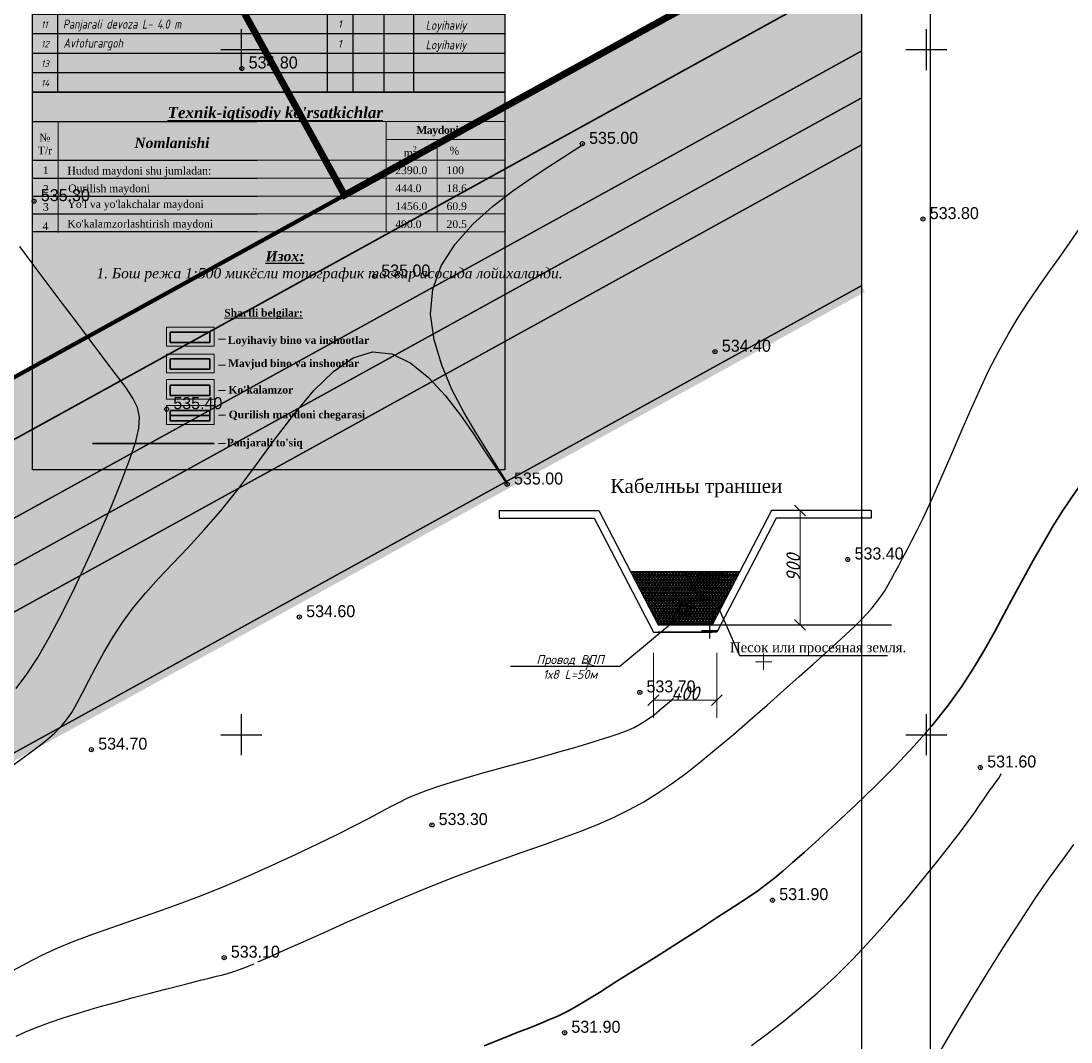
# Model space of a CAD drawing. Extents: x 10527 to 38813, y 13847 to 37526.
# Tile 91 of 256: x 35822 to 35899, y 35964 to 36039. Entities that reach past the tile are written whole.
import ezdxf

# ---------------------------------------------------------------- set-up
doc = ezdxf.new("R2010")
doc.units = 0
doc.header["$LTSCALE"] = 0.5
doc.header["$MEASUREMENT"] = 0
doc.header["$PDMODE"] = 32
doc.header["$PDSIZE"] = 0.3
for name, pattern in [('CONTI', [0]), ('G_BUILDING_LINE', [3, 2, -1]), ('GOST2.303 6', [12, 8, -1.5, 1, -1.5]), ('STRIH_1', [3, 2, -1])]:
    doc.linetypes.add(name, pattern=pattern)
for name, color, linetype in [('(001) Сетка', 92, 'Continuous'), ('(004) Точки рельефа', 7, 'Continuous'), ('(007) Здания', 7, 'Continuous'), ('0-SECTION LINE', 1, 'Continuous'), ('GORIZDEFAULT', 32, 'CONTI'), ('PI_TTDEFAULT', 5, 'CONTI'), ('SETKR', 2, 'CONTI'), ('стен', 7, 'Continuous'), ('Штрих Стекло', 7, 'Continuous')]:
    doc.layers.add(name, color=color, linetype=linetype)
for name, color, linetype, lineweight in [('(032) Горизонтали утолщенные', 32, 'Continuous', 30), ('.', 7, 'Continuous', 15), ('П Л А Н', 7, 'Continuous', 30)]:
    doc.layers.add(name, color=color, linetype=linetype, lineweight=lineweight)
doc.layers.add('GEODS_POINT_GRID#_B', color=7, linetype='Continuous', true_color=0x000000)
doc.styles.add('D-431', font='txt')
doc.styles.add('ESKD1', font='ESKD1.shx', dxfattribs={"width": 1.2, "oblique": 15})
doc.styles.add('GOST', font='isocpeui.ttf', dxfattribs={"height": 250})
doc.styles.add('IsoK', font='isocpeui.ttf')
doc.styles.add('MtXpl_Times_New_Roma', font='timesbd.ttf')
doc.styles.get("Standard").update_dxf_attribs({"font": 'times.ttf'})
doc.linetypes.add('ограждение2', pattern='A,0.25,-0.1,[132,ltypeshp.shx,S=0.1,R=0,X=-0.1,Y=0],-0.1,1', length=1.45)
doc.dimstyles.new('GENPLAN', dxfattribs={"dimtxt": 1, "dimasz": 0.8, "dimexe": 1.3, "dimexo": 1.5, "dimgap": 0.001, "dimtad": 1, "dimdec": 1, "dimzin": 0, "dimdsep": 46, "dimtxsty": 'ESKD1', "dimblk1": 'OBLIQUE', "dimblk2": 'OBLIQUE', "dimsah": 1, "dimcen": -0.8, "dimadec": 0, "dimazin": 0, "dimtfac": 0.75, "dimtdec": 1, "dimtix": 1, "dimtmove": 0, "dimatfit": 3, "dimldrblk": 'OBLIQUE', "dimfxl": 1, "dimtvp": 1.2, "dimlwd": 9, "dimlwe": 9, "dimarcsym": 0})

# ---------------------------------------------------------------- blocks, each defined once
blk = doc.blocks.new('BL_333')
at = {"color": 0}
for p, q in [((0, -1.5), (0, 1.5)), ((-1.5, 0), (1.5, 0))]:
    blk.add_line(p, q, dxfattribs=at)
blk = doc.blocks.new('jdyjytj')
at = {"layer": '.', "true_color": 0x991b1e}
h = blk.add_hatch(color=244, dxfattribs=at)
h.dxf.hatch_style = 1
h.paths.add_polyline_path([(360495.7, 4200051.79), (360503.51, 4200051.79), (360503.51, 4200049.74), (360495.7, 4200049.74)])
at = {"layer": '.', "true_color": 0xfeeab9}
h = blk.add_hatch(color=254, dxfattribs=at)
h.dxf.hatch_style = 1
h.paths.add_polyline_path([(360495.7, 4200046.53), (360503.51, 4200046.53), (360503.51, 4200044.48), (360495.7, 4200044.48)])
at = {"layer": '.', "true_color": 0x58ba48}
h = blk.add_hatch(color=85, dxfattribs=at)
h.dxf.hatch_style = 1
h.paths.add_polyline_path([(360495.7, 4200041.38), (360503.51, 4200041.38), (360503.51, 4200039.32), (360495.7, 4200039.32)])
at = {"layer": 'стен', "linetype": 'Continuous', "true_color": 0xffffff}
h = blk.add_hatch(color=7, dxfattribs=at)
h.dxf.hatch_style = 1
h.paths.add_polyline_path([(360468.6, 4200164.63), (360561.54, 4200164.63), (360561.54, 4200024.67), (360468.6, 4200024.67)])
at = {"layer": '.', "color": 7}
for p, q in [((360473.65, 4200071.41), (360473.65, 4200093.22)), ((360512.83, 4200093.22), (360561.52, 4200093.22)), ((360538.13, 4200089.68), (360561.52, 4200089.68)), ((360548.23, 4200089.68), (360548.23, 4200071.5)), ((360512.83, 4200085.64), (360561.52, 4200085.64)), ((360512.24, 4200082.11), (360561.52, 4200082.11)), ((360512.83, 4200078.57), (360561.52, 4200078.57)), ((360512.83, 4200075.04), (360561.52, 4200075.04)), ((360561.52, 4200071.5), (360512.83, 4200071.5)), ((360494.99, 4200052.74), (360504.33, 4200052.74)), ((360494.99, 4200049.02), (360494.99, 4200052.74)), ((360504.33, 4200052.74), (360504.33, 4200049.02)), ((360504.33, 4200049.02), (360494.99, 4200049.02)), ((360494.99, 4200047.48), (360504.33, 4200047.48)), ((360494.99, 4200043.76), (360494.99, 4200047.48)), ((360504.33, 4200047.48), (360504.33, 4200043.76)), ((360504.33, 4200043.76), (360494.99, 4200043.76)), ((360494.99, 4200042.48), (360504.33, 4200042.48)), ((360494.99, 4200038.76), (360494.99, 4200042.48)), ((360494.99, 4200038.61), (360494.99, 4200042.33)), ((360504.33, 4200042.48), (360504.33, 4200038.76)), ((360504.33, 4200042.33), (360504.33, 4200038.61)), ((360504.33, 4200038.61), (360494.99, 4200038.61)), ((360494.99, 4200037.33), (360504.33, 4200037.33)), ((360494.99, 4200033.61), (360494.99, 4200037.33)), ((360504.33, 4200037.33), (360504.33, 4200033.61)), ((360504.33, 4200033.61), (360494.99, 4200033.61))]:
    blk.add_line(p, q, dxfattribs=at)
at = {"layer": '.', "color": 7, "lineweight": 30}
for p, q in [((360495.7, 4200051.79), (360503.51, 4200051.79)), ((360495.7, 4200049.74), (360495.7, 4200051.79)), ((360503.51, 4200051.79), (360503.51, 4200049.74)), ((360503.51, 4200049.74), (360495.7, 4200049.74)), ((360495.7, 4200046.53), (360503.51, 4200046.53)), ((360495.7, 4200044.48), (360495.7, 4200046.53)), ((360503.51, 4200046.53), (360503.51, 4200044.48)), ((360503.51, 4200044.48), (360495.7, 4200044.48)), ((360495.7, 4200041.38), (360503.51, 4200041.38)), ((360495.7, 4200039.32), (360495.7, 4200041.38)), ((360503.51, 4200041.38), (360503.51, 4200039.32)), ((360503.51, 4200039.32), (360495.7, 4200039.32)), ((360495.7, 4200036.38), (360503.51, 4200036.38)), ((360495.7, 4200034.33), (360495.7, 4200036.38)), ((360503.51, 4200036.38), (360503.51, 4200034.33)), ((360503.51, 4200034.33), (360495.7, 4200034.33))]:
    blk.add_line(p, q, dxfattribs=at)
at = {"layer": '.', "color": 7}
blk.add_lwpolyline([(360538.18, 4200093.22), (360538.18, 4200071.5)], dxfattribs=at)
at = {"layer": '.'}
for points in [[(360495.7, 4200051.79), (360503.51, 4200051.79), (360503.51, 4200049.74), (360495.7, 4200049.74)], [(360495.7, 4200046.53), (360503.51, 4200046.53), (360503.51, 4200044.48), (360495.7, 4200044.48)], [(360495.7, 4200041.38), (360503.51, 4200041.38), (360503.51, 4200039.32), (360495.7, 4200039.32)], [(360495.7, 4200036.38), (360503.51, 4200036.38), (360503.51, 4200034.33), (360495.7, 4200034.33)]]:
    blk.add_lwpolyline(points, close=True, dxfattribs=at)
for points in [[(360505.2, 4200050.39), (360506.56, 4200050.39)], [(360505.2, 4200045.31), (360506.56, 4200045.31)], [(360505.2, 4200040.3), (360506.56, 4200040.3)], [(360505.2, 4200035.47), (360506.56, 4200035.47)], [(360505.2, 4200029.88), (360506.56, 4200029.88)]]:
    blk.add_lwpolyline(points, dxfattribs=at)
for p, q in [((360468.6, 4200118.22), (360468.6, 4200159.57)), ((360473.6, 4200152.07), (360473.6, 4200159.57)), ((360526.67, 4200152.07), (360526.67, 4200159.57)), ((360531.67, 4200099.04), (360531.67, 4200159.57)), ((360537.83, 4200099.04), (360537.83, 4200159.57)), ((360543.65, 4200099.04), (360543.65, 4200159.57)), ((360473.6, 4200155.57), (360473.6, 4200159.19)), ((360468.6, 4200152.07), (360561.53, 4200152.07)), ((360473.6, 4200099.04), (360473.6, 4200152.07)), ((360526.67, 4200099.04), (360526.67, 4200152.07)), ((360468.6, 4200148.57), (360561.53, 4200148.57)), ((360468.6, 4200145.07), (360561.53, 4200145.07)), ((360468.6, 4200141.23), (360561.54, 4200141.23)), ((360468.6, 4200137.4), (360561.68, 4200137.4)), ((360468.6, 4200133.56), (360561.54, 4200133.56)), ((360468.6, 4200129.73), (360561.54, 4200129.73)), ((360468.6, 4200125.89), (360561.54, 4200125.89)), ((360468.6, 4200122.06), (360561.54, 4200122.06)), ((360468.6, 4200118.22), (360561.54, 4200118.22)), ((360468.6, 4200114.38), (360561.54, 4200114.38)), ((360468.6, 4200110.55), (360561.54, 4200110.55)), ((360468.6, 4200106.71), (360561.54, 4200106.71)), ((360468.6, 4200102.88), (360561.54, 4200102.88)), ((360468.6, 4200099.04), (360561.54, 4200099.04))]:
    blk.add_line(p, q)
at = {"color": 7}
for p, q in [((360468.6, 4200071.5), (360468.6, 4200093.22)), ((360468.6, 4200093.22), (360512.83, 4200093.22)), ((360468.6, 4200085.64), (360512.83, 4200085.64)), ((360468.6, 4200082.11), (360512.83, 4200082.11)), ((360468.6, 4200078.57), (360512.83, 4200078.57)), ((360468.6, 4200075.04), (360512.83, 4200075.04)), ((360512.83, 4200071.5), (360468.6, 4200071.5))]:
    blk.add_line(p, q, dxfattribs=at)
at = {"color": 18, "linetype": 'Continuous', "true_color": 0x000000}
blk.add_lwpolyline([(360468.6, 4200164.63), (360561.54, 4200164.63), (360561.54, 4200024.67), (360468.6, 4200024.67)], close=True, dxfattribs=at)
blk.add_lwpolyline([(360468.6, 4200164.63), (360561.52, 4200164.63), (360561.52, 4200099.04), (360468.6, 4200099.04)], close=True)
at = {"lineweight": 40}
blk.add_lwpolyline([(360468.6, 4200159.57), (360561.53, 4200159.57)], dxfattribs=at)
blk.add_lwpolyline([(360561.53, 4200159.57), (360561.53, 4200118.22)])
at = {"color": 1, "linetype": 'G_BUILDING_LINE', "lineweight": 30, "const_width": 0.327}
blk.add_lwpolyline([(360495.7, 4200035.36), (360503.51, 4200035.36)], dxfattribs=at)
at = {"linetype": 'ограждение2', "lineweight": 30, "ltscale": 7}
blk.add_lwpolyline([(360480.4, 4200029.89), (360504.33, 4200029.89)], dxfattribs=at)
at = {"layer": '.', "color": 0, "style": 'MtXpl_Times_New_Roma'}
for s, p in [('%%UShartli belgilar:', (360506.33, 4200054.85, -528.71)), ('Loyihaviy bino va inshootlar', (360507.03, 4200049.47)), ('Mavjud bino va inshootlar ', (360507.09, 4200044.91)), ("Ko'kalamzor", (360507.15, 4200039.7)), ('Qurilish maydoni chegarasi', (360507.2, 4200034.84)), ("Panjarali to'siq", (360506.83, 4200029.31))]:
    blk.add_text(s, height=1.5032, dxfattribs=at).set_placement(p)
at = {"layer": '.', "color": 0, "insert": (360516.37, 4200094.65), "char_height": 2.2113, "width": 92.6738, "attachment_point": 5, "style": 'MtXpl_Times_New_Roma'}
blk.add_mtext("{\\fTimes New Roman|b1|i1|c204|p18;\\LTexnik-iqtisodiy ko'rsatkichlar}", dxfattribs=at)
at = {"layer": '.', "color": 0}
for s, insert, char_height, width, attachment_point in [('{\\fTimes New Roman|b1|i0|c0|p18;\\T0.95;Maydoni}', (360548.3, 4200092.32), 1.515, 12.5373, 2), ('{\\fTimes New Roman|b0|i0|c204|p18;№\\PТ/\\fTimes New Roman|b0|i0|c0|p18;r}', (360471.02, 4200090.83), 1.515, 4.7497, 2), ('{\\fTimes New Roman|b1|i1|c0|p18;Nomlanishi}', (360496.03, 4200090.04), 2.02, 50.8594, 2), ('\\A1;{\\fTimes New Roman|b0|i0|c0|p18;m\\fTimes New Roman|b0|i0|c204|p18;\\H0.7x;\\S2^ ;}', (360541.64, 4200088.39), 1.515, 7.7591, 1), ('{\\fTimes New Roman|b0|i0|c204|p18;%}', (360550.66, 4200088.27), 1.515, 7.7591, 1), ('{\\fTimes New Roman|b0|i0|c204|p18;1}', (360470.63, 4200084.4), 1.515, 0.5088, 1), ('{\\fTimes New Roman|b0|i0|c0|p18;Hudud maydoni shu jumladan\\fTimes New Roman|b0|i0|c204|p18;:}', (360475.47, 4200084.32), 1.515, 62.454, 1), ('2390.0', (360539.99, 4200084.4), 1.515, 0.5088, 1), ('{\\fTimes New Roman|b0|i0|c0|p18;100}', (360550.08, 4200084.4), 1.515, 0.5088, 1), ('{\\fTimes New Roman|b0|i0|c0|p18;Qurilish maydoni}', (360475.62, 4200080.84), 1.515, 66.2699, 1), ('444.0', (360539.99, 4200080.87), 1.515, 0.5088, 1), ('18.6', (360550.08, 4200080.87), 1.515, 0.5088, 1), ('{\\fTimes New Roman|b0|i0|c204|p18;2}', (360470.63, 4200080.72), 1.515, 0.5088, 1), ('{\\fTimes New Roman|b0|i0|c0|p18;3}', (360470.63, 4200077.18), 1.515, 0.5088, 1), ("{\\fTimes New Roman|b0|i0|c0|p18;Yo'l va yo'lakchalar maydoni }", (360475.47, 4200077.75), 1.515, 57.0471, 1), ('1456.0', (360539.99, 4200077.33), 1.515, 0.5088, 1), ('60.9', (360550.08, 4200077.33), 1.515, 0.5088, 1), ('{\\fTimes New Roman|b0|i0|c0|p18;4}', (360470.56, 4200073.43), 1.515, 5.1408, 1), ("{\\fTimes New Roman|b0|i0|c0|p18;Ko'kalamzorlashtirish maydoni }", (360475.43, 4200073.88), 1.515, 66.5961, 1), ('490.0', (360539.99, 4200073.8), 1.515, 0.5088, 1), ('20.5', (360550.08, 4200073.8), 1.515, 0.5088, 1)]:
    blk.add_mtext(s, dxfattribs=dict(at, insert=insert, char_height=char_height, width=width, attachment_point=attachment_point))
at = {"color": 0, "insert": (360518.02, 4200161.49), "char_height": 3, "width": 92.0561, "attachment_point": 5}
blk.add_mtext('{\\fTimes New Roman|b1|i1|c204|p18;\\LQaydnoma}', dxfattribs=at)
at = {"color": 0}
for s, insert, char_height, width, attachment_point, style in [('Nomlanishi', (360497.43, 4200156.23, -317.35), 3, 92.0561, 5, 'GOST'), ('Ст.\\Pогн.', (360523.66, 4200157.59), 1.5, 4.9239, 2, 'GOST'), ('\\A1;Площ.\\Pзастр.\\Pм{\\H0.7x;\\S2^ ;}', (360534.79, 4200158.28), 1.3, 7.2342, 2, 'GOST'), ('\\A1;Стр.\\Pобъём\\Pм{\\H0.7x;\\S3^ ;}', (360541.06, 4200157.93), 1.2, 4.1112, 2, 'GOST'), ('\\pi0.15156;{\\H1.2x;Loyiha yoki bino inshoot holati}', (360544.63, 4200157.61), 1.25, 16.2343, 1, 'GOST'), ('T/r', (360471.34, 4200155.62, -317.35), 2, 92.0561, 5, 'GOST'), ('{\\H1.2x;\\T0.9;Soni}', (360526.89, 4200156.71), 1.25, 4.7558, 1, 'GOST'), ('1', (360470.61, 4200151.1), 1.3, 2.5046, 1, 'GOST'), ('\\A1;{\\W0.8;500 m\\H0.7x;\\S3^ ;\\H1.42857x; chiqindi suv hovuzi }', (360474.41, 4200151.16), 1.8, 53.8902, 1, 'GOST'), ('{\\H1.2x;1}', (360528.63, 4200151.17), 1.25, 4.1201, 1, 'GOST'), ('{\\W0.8;Loyihaviy}', (360546.01, 4200151.16), 1.638, 53.8902, 1, 'GOST'), ('2 ', (360470.41, 4200147.25), 1.3, 2.5046, 1, 'GOST'), ('{\\W0.8;Transformator }', (360474.34, 4200147.58), 1.8, 53.8902, 1, 'GOST'), ('{\\H1.2x;1}', (360528.63, 4200147.39), 1.25, 4.1201, 1, 'GOST'), ('{\\W0.8;Loyihaviy}', (360545.98, 4200147.61), 1.8, 53.8902, 1, 'GOST'), ('3 ', (360470.41, 4200143.75), 1.3, 2.5046, 1, 'GOST'), ('{\\W0.8;Kamera }', (360474.62, 4200144.02), 1.8, 53.8902, 1, 'GOST'), ('{\\H1.2x;1}', (360528.67, 4200143.55), 1.25, 4.1201, 1, 'GOST'), ('{\\W0.8;Loyihaviy}', (360545.98, 4200143.77), 1.8, 53.8902, 1, 'GOST'), ('4', (360470.48, 4200139.72, -1.68), 1.3, 2.5046, 1, 'GOST'), ('{\\W0.8;Nasos va (Электрошитавой )  xona }', (360474.58, 4200140.36), 1.8, 53.8902, 1, 'GOST'), ('{\\H1.2x;1}', (360528.67, 4200139.72), 1.25, 4.1201, 1, 'GOST'), ('{\\W0.8;Loyihaviy}', (360545.99, 4200139.94), 1.8, 53.8902, 1, 'GOST'), ('5', (360470.59, 4200135.98), 1.3, 2.5046, 1, 'GOST'), (' Lokal oqova suv tozalash  inshooti V=300m3 (ЛОС)', (360474.58, 4200136.04), 1.6, 53.8902, 1, 'GOST'), ('{\\H1.2x;1}', (360528.67, 4200135.88), 1.25, 4.1201, 1, 'GOST'), ('{\\W0.8;Loyihaviy}', (360545.98, 4200136.1), 1.8, 53.8902, 1, 'GOST'), ('{\\C256; Иловой площадки}', (360474.65, 4200132.49), 1.5, 53.8902, 1, 'MtXpl_Times_New_Roma'), ('6', (360470.25, 4200132.12), 1.3, 2.5046, 1, 'GOST'), ('{\\H1.2x;1}', (360528.67, 4200132.31), 1.25, 4.1201, 1, 'GOST'), ('{\\W0.8;Loyihaviy }', (360545.99, 4200132.27), 1.8, 53.8902, 1, 'GOST'), ('{\\W0.8;Dizel uchun bino }', (360474.58, 4200128.61), 1.8, 53.8902, 1, 'GOST'), ('{\\H1.2x;1}', (360528.67, 4200128.47), 1.25, 4.1201, 1, 'GOST'), ('{\\W0.8;Loyihaviy }', (360545.99, 4200128.43), 1.8, 53.8902, 1, 'GOST'), ('7', (360470.25, 4200128.29), 1.3, 2.5046, 1, 'GOST'), ('8', (360470.25, 4200124.45), 1.3, 2.5046, 1, 'GOST'), ('{\\W0.8;Qorovulxona }', (360474.19, 4200124.82), 1.8, 53.8902, 1, 'GOST'), ('{\\H1.2x;1}', (360528.67, 4200124.63), 1.25, 4.1201, 1, 'GOST'), ('{\\W0.8;Loyihaviy}', (360545.98, 4200124.6), 1.8, 53.8902, 1, 'GOST'), ('9', (360470.25, 4200120.62), 1.3, 2.5046, 1, 'GOST'), ('{\\W0.8;Xojatxona }', (360474.58, 4200120.98), 1.8, 53.8902, 1, 'GOST'), ('{\\H1.2x;1}', (360528.67, 4200120.8), 1.25, 4.1201, 1, 'GOST'), ('{\\W0.8;Loyihaviy}', (360545.98, 4200120.76), 1.8, 53.8902, 1, 'GOST'), ('10', (360470.25, 4200116.78), 1.3, 2.5046, 1, 'GOST'), ("{\\W0.8;Devor to'siq  H -1.8 m}", (360474.58, 4200117.2), 1.8, 53.8902, 1, 'GOST'), ('\\pi1.05545;{\\H1.2x; пм\\P\\pi0; 208.0}', (360526.38, 4200118.26, 1.68), 1, 4.8018, 1, 'GOST'), ('{\\W0.8;Loyihaviy}', (360545.98, 4200116.92), 1.8, 53.8902, 1, 'GOST'), ('11', (360470.25, 4200112.95), 1.3, 2.5046, 1, 'GOST'), ('{\\W0.8;Panjarali devoza L- 4.0 m}', (360474.58, 4200113.3), 1.8, 53.8902, 1, 'GOST'), ('{\\H1.2x;1}', (360528.67, 4200113.13), 1.25, 4.1201, 1, 'GOST'), ('{\\W0.8;Loyihaviy}', (360545.98, 4200113.09), 1.8, 53.8902, 1, 'GOST'), ('{\\W0.8;Avtoturargoh }', (360474.67, 4200109.57), 1.8, 53.8902, 1, 'GOST'), ('12', (360470.25, 4200109.11), 1.3, 2.5046, 1, 'GOST'), ('{\\H1.2x;1}', (360528.67, 4200109.29), 1.25, 4.1201, 1, 'GOST'), ('{\\W0.8;Loyihaviy}', (360545.98, 4200109.25), 1.8, 53.8902, 1, 'GOST'), ('13', (360470.25, 4200105.28), 1.3, 2.5046, 1, 'GOST'), ('14', (360470.25, 4200101.44), 1.3, 2.5046, 1, 'GOST')]:
    blk.add_mtext(s, dxfattribs=dict(at, insert=insert, char_height=char_height, width=width, attachment_point=attachment_point, style=style))
at = {"layer": '0-SECTION LINE', "color": 0, "insert": (360481.17, 4200062.91), "char_height": 3.39768, "width": 87.3469, "attachment_point": 4}
blk.add_mtext('\\A1;\\pi-3.3972,l3.3972;{\\H0.59441x;^I^I        \\fTimes New Roman|b1|i1|c204|p18;\\LИзох:\\P\\fTimes New Roman|b0|i1|c204|p18;\\l1. Бош режа 1:500 микёсли топографик тасвир асосида лойихаланди. \\H1.14707x;  \\P }', dxfattribs=at)
blk = doc.blocks.new('CrossCoord_m1')
at = {"layer": 'GEODS_POINT_GRID#_B', "color": 3, "lineweight": 20, "true_color": 0x00ff00, "flags": 128}
for points in [[(-3, 0), (3, 0)], [(0, 3), (0, -3)]]:
    blk.add_lwpolyline(points, dxfattribs=at)
blk = doc.blocks.new('_Oblique')
at = {"color": 0, "linetype": 'ByBlock', "lineweight": -2}
blk.add_line((-0.5, -0.5), (0.5, 0.5), dxfattribs=at)
blk = doc.blocks.new('*D578')
at = {"color": 0, "lineweight": 9, "transparency": 16777216}
for p, q in [((220756.203, 4534080.932), (220751.207, 4534080.932)), ((220752.507, 4534080.932), (220752.507, 4534072.587)), ((220756.203, 4534072.587), (220751.207, 4534072.587))]:
    blk.add_line(p, q, dxfattribs=at)
at = {"layer": 'Defpoints', "color": 0, "transparency": 16777216}
for p in [(220757.703, 4534080.932), (220752.507, 4534072.587), (220757.703, 4534072.587)]:
    blk.add_point(p, dxfattribs=at)
at = {"color": 0, "lineweight": 9, "transparency": 16777216, "xscale": 0.8, "yscale": 0.8, "zscale": 0.8}
for p, rotation in [((220752.507, 4534080.932), 90), ((220752.507, 4534072.587), 270)]:
    blk.add_blockref('_Oblique', p, dxfattribs=dict(at, rotation=rotation))
at = {"color": 0, "lineweight": 25, "transparency": 16777216, "insert": (220752.006, 4534076.759), "char_height": 1, "attachment_point": 5, "rotation": 90, "style": 'ESKD1'}
blk.add_mtext('900', dxfattribs=at)
blk = doc.blocks.new('*D579')
at = {"color": 0, "lineweight": 9, "transparency": 16777216}
for p, q in [((220741.806, 4534070.541), (220741.806, 4534065.791)), ((220746.43, 4534070.541), (220746.43, 4534065.791)), ((220741.806, 4534067.091), (220746.43, 4534067.091))]:
    blk.add_line(p, q, dxfattribs=at)
at = {"layer": 'Defpoints', "color": 0, "transparency": 16777216}
for p in [(220741.806, 4534072.041), (220746.43, 4534072.041), (220746.43, 4534067.091)]:
    blk.add_point(p, dxfattribs=at)
at = {"color": 0, "lineweight": 9, "transparency": 16777216, "xscale": 0.8, "yscale": 0.8, "zscale": 0.8, "rotation": 180}
blk.add_blockref('_Oblique', (220741.806, 4534067.091), dxfattribs=at)
at = {"color": 0, "lineweight": 9, "transparency": 16777216, "xscale": 0.8, "yscale": 0.8, "zscale": 0.8}
blk.add_blockref('_Oblique', (220746.43, 4534067.091), dxfattribs=at)
at = {"color": 0, "lineweight": 25, "transparency": 16777216, "insert": (220744.118, 4534067.592), "char_height": 1, "attachment_point": 5, "style": 'ESKD1'}
blk.add_mtext('400', dxfattribs=at)
blk = doc.blocks.new('Setka')
at = {"layer": '(001) Сетка'}
for p, q in [((-1.5, 0), (1.5, 0)), ((0, 1.5), (0, -1.5))]:
    blk.add_line(p, q, dxfattribs=at)
blk = doc.blocks.new('КПОГ')
h = blk.add_hatch()
h.set_pattern_fill('NET3', scale=0.05956, style=0)
h.set_pattern_definition([(0, (130865.84354, 3741260.80125), (0, 0.189103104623), []), (60, (130865.84354, 3741260.80125), (-0.16376809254, 0.09455155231), []), (120, (130865.84354, 3741260.80125), (-0.16376809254, -0.09455155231), [])])
h.paths.add_polyline_path([(220748.11, 4534076.486), (220740.127, 4534076.486), (220742.145, 4534072.599), (220746.091, 4534072.599)])
at = {"color": 1, "lineweight": 25}
blk.add_line((220746.091, 4534072.599), (220759.169, 4534072.599), dxfattribs=at)
at = {"color": 0, "lineweight": 25}
for points in [[(220730.534, 4534080.932), (220737.817, 4534080.932), (220742.145, 4534072.599), (220746.091, 4534072.599)], [(220730.534, 4534080.374), (220737.479, 4534080.374), (220741.806, 4534072.041), (220746.091, 4534072.041)], [(220757.703, 4534080.932), (220750.419, 4534080.932), (220746.091, 4534072.599), (220742.145, 4534072.599)], [(220757.703, 4534080.374), (220750.758, 4534080.374), (220746.43, 4534072.041), (220742.145, 4534072.041)], [(220740.127, 4534076.486), (220748.11, 4534076.486)]]:
    blk.add_lwpolyline(points, dxfattribs=at)
at = {"color": 1, "lineweight": 25}
for points in [[(220730.534, 4534080.932), (220730.534, 4534080.374)], [(220757.703, 4534080.932), (220757.703, 4534080.374)]]:
    blk.add_lwpolyline(points, dxfattribs=at)
at = {"color": 7, "lineweight": 25}
for points in [[(220744.263, 4534073.64), (220739.343, 4534069.538), (220731.36, 4534069.538)], [(220746.374, 4534074.221), (220748.091, 4534070.357), (220758.9, 4534070.357)]]:
    blk.add_lwpolyline(points, dxfattribs=at)
at = {"color": 1, "lineweight": 30}
blk.add_circle((220744.171, 4534073.804), 0.6, dxfattribs=at)
at = {"color": 5, "lineweight": 30}
for centre in [(220743.833, 4534073.909), (220744.315, 4534073.456), (220744.416, 4534073.978)]:
    blk.add_circle(centre, 0.191, dxfattribs=at)
at = {"layer": '(001) Сетка', "xscale": 0.3984755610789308, "yscale": 0.3984755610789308, "zscale": 0.3984755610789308}
blk.add_blockref('Setka', (220745.905, 4534072.18), dxfattribs=at)
at = {"layer": 'GEODS_POINT_GRID#_B', "color": 3, "true_color": 0x00ff00, "xscale": 0.1992377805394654, "yscale": 0.1992377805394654, "zscale": 0.1992377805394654}
blk.add_blockref('CrossCoord_m1', (220749.843, 4534069.896), dxfattribs=at)
at = {"layer": 'GEODS_POINT_GRID#_B', "color": 3, "true_color": 0x00ff00, "xscale": 0.1532598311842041, "yscale": 0.1532598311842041, "zscale": 0.1532598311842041, "rotation": 70.99989575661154}
blk.add_blockref('CrossCoord_m1', (220737.033, 4534069.743), dxfattribs=at)
at = {"color": 27, "attachment_point": 1}
for s, insert, char_height, width in [('{\\fGeorgia|b0|i0|c204|p18;\\C196;\\c8128584;Кабелньы \\fTimes New Roman|b0|i0|c204|p18;\\C0;траншеи }', (220738.659, 4534083.237, 87.218), 1.02103, 49.84187), ('{\\fGeorgia|b0|i0|c204|p18;\\C194;\\c8128584;Песок или просеяная земля.}', (220747.387, 4534071.3, 133.001), 0.71472, 34.88931)]:
    blk.add_mtext(s, dxfattribs=dict(at, insert=insert, char_height=char_height, width=width))
at = {"layer": 'П Л А Н', "lineweight": 30, "ltscale": 100, "insert": (220735.719, 4534070.375, -50.052), "char_height": 0.6482, "width": 11.66385, "attachment_point": 2, "style": 'IsoK'}
blk.add_mtext('Провод ВПП\\P1х8 L=50м', dxfattribs=at)
at = {"color": 0, "lineweight": 25}
dim = blk.add_aligned_dim(p1=(220757.703, 4534080.932), p2=(220757.703, 4534072.587), distance=-5.196, text='900', dimstyle='GENPLAN', dxfattribs=at)
dim.commit()
dim.dimension.update_dxf_attribs({"geometry": '*D578', "text_midpoint": (220752.006, 4534076.759)})
dim = blk.add_linear_dim(base=(220746.43, 4534067.091), p1=(220741.806, 4534072.041), p2=(220746.43, 4534072.041), angle=0, text='400', dimstyle='GENPLAN', dxfattribs=at)
dim.commit()
dim.dimension.update_dxf_attribs({"geometry": '*D579', "text_midpoint": (220744.118, 4534067.091), "dimtype": 129})

msp = doc.modelspace()

# ---------------------------------------------------------------- hatches: boundary and pattern name
at = {"layer": '.', "ltscale": 0.149071}
h = msp.add_hatch(color=256, dxfattribs=at)
h.dxf.hatch_style = 1
h.set_gradient(color1=(51, 204, 0), color2=(51, 204, 0), tint=1)
h.paths.add_polyline_path([(35883.737, 36036.782), (35883.737, 36042.536), (35801.833, 35997.409), (35801.833, 35997.409), (35740.791, 35963.765), (35740.786, 35963.774), (35730.586, 35973.644), (35727.34, 35971.857), (35738.755, 35960.897, 0.328259), (35744.631, 35960.125)])
h.paths.add_polyline_path([(35883.737, 36042.536), (35883.737, 36047.058), (35845.997, 36026.26), (35819.722, 36011.781), (35799.926, 36000.873), (35801.833, 35997.409)])
h.paths.add_polyline_path([(35757.922, 35972.428), (35760.563, 35973.881), (35760.196, 35975.372), (35757.555, 35973.918)], flags=24)
h.paths.add_polyline_path([(35752.677, 35969.54), (35755.318, 35970.994), (35754.951, 35972.484), (35752.31, 35971.031)], flags=24)
h.paths.add_polyline_path([(35746.219, 35965.985), (35748.81, 35967.411), (35748.442, 35968.902), (35745.852, 35967.476)], flags=24)
h.paths.add_polyline_path([(35741.998, 35963.661), (35744.639, 35965.115), (35744.272, 35966.606), (35741.631, 35965.152)], flags=24)
h.paths.add_polyline_path([(35763.677, 35975.596), (35766.368, 35977.077), (35766.001, 35978.568), (35763.31, 35977.086)], flags=24)
h.paths.add_polyline_path([(35768.486, 35978.243), (35771.127, 35979.697), (35770.76, 35981.187), (35768.119, 35979.734)], flags=24)
h.paths.add_polyline_path([(35771.96, 35980.155), (35774.601, 35981.609), (35774.234, 35983.1), (35771.593, 35981.646)], flags=24)
h.paths.add_polyline_path([(35758.665, 35968.719), (35762.306, 35970.724), (35761.939, 35972.215), (35758.298, 35970.21)], flags=24)
h.paths.add_polyline_path([(35786.428, 35987.38), (35790.787, 35989.805), (35790.281, 35991.821), (35785.922, 35989.396)], flags=24)
edge = h.paths.add_edge_path(flags=17)
edge.add_line((35759.681, 35976.221), (35761.886, 35972.402))
edge.add_line((35761.886, 35972.402), (35759.326, 35970.924))
edge.add_line((35759.326, 35970.924), (35757.121, 35974.743))
edge.add_line((35757.121, 35974.743), (35759.681, 35976.221))
edge.add_line((35758.937, 35976.1), (35759.117, 35975.788))
edge.add_line((35758.953, 35977.723), (35758.937, 35976.1))
edge.add_line((35758.747, 35977.725), (35758.966, 35978.959))
edge.add_line((35758.966, 35978.959), (35759.16, 35977.72))
edge.add_line((35759.16, 35977.72), (35758.747, 35977.725))
edge.add_line((35756.41, 35976.631), (35758.937, 35976.1))
edge.add_line((35756.368, 35976.429), (35755.199, 35976.886))
edge.add_line((35755.199, 35976.886), (35756.452, 35976.833))
edge.add_line((35756.452, 35976.833), (35756.368, 35976.429))
h.paths.add_polyline_path([(35795.139, 35996.245), (35795.14, 35993.579), (35796.925, 35993.101), (35796.925, 35995.767)], flags=25)
h.paths.add_polyline_path([(35763.993, 35978.374), (35763.994, 35975.708), (35765.779, 35975.23), (35765.779, 35977.896)], flags=25)
h.paths.add_polyline_path([(35741.715, 35966.095), (35741.715, 35963.429), (35743.5, 35962.951), (35743.5, 35965.617)], flags=25)
h = msp.add_hatch(color=256, dxfattribs=at)
h.dxf.hatch_style = 1
h.set_gradient(color1=(51, 204, 0), color2=(51, 204, 0), tint=1)
h.paths.add_polyline_path([(35747.527, 35954.87, -0.328259), (35734.6, 35956.569), (35672.407, 36016.28), (35672.407, 36003.804), (35738.42, 35940.425, -0.505731), (35739.665, 35940.261), (35883.737, 36019.655), (35883.737, 36029.931)])
at = {"layer": 'Штрих Стекло', "linetype": 'Continuous'}
h = msp.add_hatch(color=5, dxfattribs=at)
h.dxf.hatch_style = 1
h.set_gradient(color1=(173, 173, 173), color2=(166, 166, 166), one_color=1, tint=0.65)
h.paths.add_polyline_path([(35672.407, 36020.439), (35672.407, 36016.28), (35734.6, 35956.569, 0.328259), (35747.527, 35954.87), (35883.737, 36029.931), (35883.737, 36033.357), (35746.079, 35957.497, -0.328259), (35736.677, 35958.733)])
h.paths.add_polyline_path([(35672.407, 36024.598), (35672.407, 36020.439), (35736.677, 35958.733, 0.328259), (35746.079, 35957.497), (35883.737, 36033.357), (35883.737, 36036.782), (35744.631, 35960.125, -0.328259), (35738.755, 35960.897)])

# ---------------------------------------------------------------- linework, layer by layer
at = {"layer": '(007) Здания', "color": 18, "true_color": 0x000000, "elevation": -539}
for points in [[(35667.407, 36067.098), (35888.737, 36067.098), (35888.737, 35926.56), (35667.407, 35926.56)], [(35672.407, 36062.098), (35883.737, 36062.098), (35883.737, 35931.56), (35672.407, 35931.56)]]:
    msp.add_lwpolyline(points, close=True, dxfattribs=at)
at = {"layer": '(032) Горизонтали утолщенные', "color": 32}
msp.add_polyline3d([(35856.176, 35964.174, -7), (35857.526, 35964.714, -7), (35858.606, 35965.144, -7), (35859.436, 35965.474, -7), (35860.066, 35965.724, -7), (35860.516, 35965.914, -7), (35860.846, 35966.054, -7), (35861.076, 35966.154, -7), (35861.266, 35966.224, -7), (35861.446, 35966.304, -7), (35861.666, 35966.394, -7), (35861.946, 35966.534, -7), (35862.346, 35966.744, -7), (35862.896, 35967.054, -7), (35863.626, 35967.494, -7), (35864.596, 35968.084, -7), (35865.806, 35968.844, -7), (35867.216, 35969.724, -7), (35868.746, 35970.684, -7), (35870.306, 35971.684, -7), (35871.826, 35972.654, -7), (35873.226, 35973.564, -7), (35874.436, 35974.354, -7), (35875.406, 35974.984, -7), (35876.166, 35975.504, -7), (35876.806, 35975.974, -7), (35877.396, 35976.434, -7), (35878.006, 35976.944, -7), (35878.706, 35977.554, -7), (35879.566, 35978.324, -7), (35880.646, 35979.294, -7), (35881.906, 35980.444, -7), (35883.286, 35981.734, -7), (35884.726, 35983.124, -7), (35886.176, 35984.574, -7), (35887.586, 35986.064, -7), (35888.876, 35987.544, -7), (35890.016, 35988.974, -7), (35891.026, 35990.374, -7), (35891.916, 35991.744, -7), (35892.716, 35993.084, -7), (35893.456, 35994.414, -7), (35894.156, 35995.714, -7), (35894.846, 35997.024, -7), (35895.546, 35998.314, -7), (35896.256, 35999.594, -7), (35896.966, 36000.824, -7), (35897.656, 36002.004, -7), (35898.336, 36003.094, -7), (35898.976, 36004.084, -7), (35899.586, 36004.954, -7)], dxfattribs=at)
at = {"color": 6, "ltscale": 0.149071, "const_width": 0.5, "elevation": -539}
msp.add_lwpolyline([(35883.737, 36047.058), (35845.997, 36026.26), (35831.518, 36052.535), (35805.243, 36038.056), (35791.083, 36063.751)], dxfattribs=at)
at = {"color": 0, "linetype": 'Continuous', "const_width": 0.3, "elevation": -539}
msp.add_lwpolyline([(35819.722, 36011.781), (35845.997, 36026.26), (35831.518, 36052.535), (35805.243, 36038.056)], close=True, dxfattribs=at)
at = {"ltscale": 0.149071, "const_width": 0.1, "elevation": -539}
for points in [[(35753.017, 35975.022), (35883.737, 36047.058)], [(35672.407, 36003.804), (35738.982, 35939.885), (35883.737, 36019.655)]]:
    msp.add_lwpolyline(points, dxfattribs=at)
at = {"color": 5, "linetype": 'Continuous', "lineweight": 30, "elevation": -537.183}
msp.add_lwpolyline([(35883.737, 36042.536), (35740.786, 35963.774), (35672.407, 36029.938)], dxfattribs=at)
at = {"ltscale": 0.149071, "const_width": 0.1, "elevation": -539}
for points in [[(35883.737, 36036.782), (35744.631, 35960.125, -0.328259), (35738.755, 35960.897), (35672.407, 36024.598)], [(35672.407, 36016.28), (35734.6, 35956.569, 0.328259), (35747.527, 35954.87), (35883.737, 36029.931)]]:
    msp.add_lwpolyline(points, format="xyb", dxfattribs=at)
at = {"color": 7, "linetype": 'STRIH_1', "ltscale": 2, "true_color": 0xffffff, "const_width": 0.1, "elevation": -539}
msp.add_lwpolyline([(35672.407, 36020.439), (35736.677, 35958.733, 0.328259), (35746.079, 35957.497), (35883.737, 36033.357)], format="xyb", dxfattribs=at)
at = {"color": 1, "linetype": 'GOST2.303 6', "lineweight": 30, "const_width": 1.035, "elevation": -539}
msp.add_lwpolyline([(35883.737, 36019.655), (35738.982, 35939.885), (35672.407, 36003.804)], dxfattribs=at)
at = {"layer": 'GORIZDEFAULT', "color": 32}
for points in [[(35857.866, 36005.294, -4), (35856.346, 36007.704, -4), (35855.576, 36008.934, -4), (35854.706, 36010.414, -4), (35853.836, 36012.074, -4), (35853.086, 36013.864, -4), (35852.526, 36015.714, -4), (35852.276, 36017.584, -4), (35852.436, 36019.394, -4), (35853.056, 36021.104, -4), (35854.066, 36022.684, -4), (35855.356, 36024.134, -4), (35856.796, 36025.444, -4), (35858.276, 36026.584, -4), (35859.686, 36027.554, -4), (35860.906, 36028.344, -4), (35863.356, 36029.934, -4)], [(35839.676, 35970.304, -6), (35840.536, 35970.684, -6), (35841.646, 35971.184, -6), (35842.966, 35971.774, -6), (35844.506, 35972.464, -6), (35846.216, 35973.234, -6), (35848.056, 35974.034, -6), (35849.966, 35974.854, -6), (35851.896, 35975.654, -6), (35853.786, 35976.414, -6), (35855.606, 35977.104, -6), (35857.326, 35977.734, -6), (35858.966, 35978.314, -6), (35860.516, 35978.854, -6), (35861.966, 35979.374, -6), (35863.316, 35979.874, -6), (35864.576, 35980.374, -6), (35865.726, 35980.884, -6), (35866.806, 35981.424, -6), (35867.846, 35981.994, -6), (35868.846, 35982.614, -6), (35869.856, 35983.304, -6), (35870.896, 35984.064, -6), (35871.996, 35984.924, -6), (35873.156, 35985.874, -6), (35874.376, 35986.904, -6), (35875.616, 35987.974, -6), (35876.856, 35989.054, -6), (35878.046, 35990.114, -6), (35879.176, 35991.124, -6), (35880.206, 35992.044, -6), (35881.116, 35992.864, -6), (35881.906, 35993.574, -6), (35882.586, 35994.204, -6), (35883.186, 35994.764, -6), (35883.696, 35995.264, -6), (35884.136, 35995.724, -6), (35884.516, 35996.154, -6), (35884.856, 35996.574, -6), (35885.146, 35996.984, -6), (35885.426, 35997.394, -6), (35885.676, 35997.824, -6), (35885.926, 35998.264, -6), (35886.176, 35998.734, -6), (35886.446, 35999.234, -6), (35886.736, 35999.774, -6), (35887.056, 36000.384, -6), (35887.416, 36001.054, -6), (35887.796, 36001.824, -6), (35888.226, 36002.694, -6), (35888.696, 36003.694, -6), (35889.206, 36004.834, -6), (35889.766, 36006.114, -6), (35890.366, 36007.514, -6), (35890.996, 36008.994, -6), (35891.656, 36010.504, -6), (35892.346, 36012.014, -6), (35893.036, 36013.484, -6), (35893.746, 36014.874, -6), (35894.456, 36016.144, -6), (35895.166, 36017.334, -6), (35895.886, 36018.444, -6), (35896.616, 36019.514, -6), (35897.356, 36020.574, -6), (35898.126, 36021.644, -6), (35898.906, 36022.754, -6), (35899.726, 36023.924, -6)], [(35822.016, 35990.264, -3.5), (35822.796, 35991.294, -3.5), (35823.596, 35992.514, -3.5), (35824.436, 35993.974, -3.5), (35825.356, 35995.704, -3.5), (35826.306, 35997.624, -3.5), (35827.256, 35999.664, -3.5), (35828.176, 36001.714, -3.5), (35829.026, 36003.694, -3.5), (35829.756, 36005.504, -3.5), (35830.346, 36007.064, -3.5), (35830.756, 36008.294, -3.5), (35830.976, 36009.264, -3.5), (35831.016, 36010.054, -3.5), (35830.876, 36010.754, -3.5), (35830.546, 36011.434, -3.5), (35830.046, 36012.194, -3.5), (35829.356, 36013.114, -3.5), (35828.496, 36014.254, -3.5), (35827.496, 36015.574, -3.5), (35826.426, 36017.004, -3.5), (35825.316, 36018.474, -3.5), (35824.216, 36019.934, -3.5), (35823.196, 36021.294, -3.5), (35822.286, 36022.514, -3.5)], [(35821.416, 35984.394, -4), (35822.556, 35985.224, -4), (35823.496, 35985.914, -4), (35824.236, 35986.484, -4), (35824.826, 35986.994, -4), (35825.306, 35987.474, -4), (35825.706, 35987.964, -4), (35826.076, 35988.514, -4), (35826.456, 35989.164, -4), (35826.866, 35989.944, -4), (35827.326, 35990.844, -4), (35827.836, 35991.824, -4), (35828.416, 35992.874, -4), (35829.056, 35993.964, -4), (35829.776, 35995.064, -4), (35830.576, 35996.154, -4), (35831.456, 35997.214, -4), (35832.416, 35998.274, -4), (35833.456, 35999.374, -4), (35834.556, 36000.534, -4), (35835.726, 36001.804, -4), (35836.956, 36003.224, -4), (35838.236, 36004.814, -4), (35839.566, 36006.604, -4), (35840.936, 36008.474, -4), (35842.336, 36010.314, -4), (35843.746, 36011.994, -4), (35845.186, 36013.394, -4), (35846.616, 36014.384, -4), (35848.046, 36014.834, -4), (35849.456, 36014.674, -4), (35850.836, 36013.994, -4), (35852.136, 36012.934, -4), (35853.356, 36011.624, -4), (35854.456, 36010.214, -4), (35855.416, 36008.834, -4), (35856.206, 36007.614, -4), (35857.866, 36005.154, -4)], [(35821.776, 35969.674, -5.5), (35822.816, 35970.244, -5.5), (35823.906, 35970.804, -5.5), (35825.066, 35971.334, -5.5), (35826.296, 35971.844, -5.5), (35827.616, 35972.334, -5.5), (35829.006, 35972.824, -5.5), (35830.476, 35973.324, -5.5), (35832.026, 35973.864, -5.5), (35833.656, 35974.444, -5.5), (35835.356, 35975.084, -5.5), (35837.126, 35975.794, -5.5), (35838.926, 35976.564, -5.5), (35840.706, 35977.354, -5.5), (35842.426, 35978.144, -5.5), (35844.036, 35978.914, -5.5), (35845.496, 35979.624, -5.5), (35846.756, 35980.264, -5.5), (35847.796, 35980.804, -5.5), (35848.646, 35981.254, -5.5), (35849.366, 35981.644, -5.5), (35850.006, 35981.974, -5.5), (35850.626, 35982.274, -5.5), (35851.276, 35982.554, -5.5), (35852.016, 35982.834, -5.5), (35852.886, 35983.134, -5.5), (35853.876, 35983.444, -5.5), (35854.946, 35983.764, -5.5), (35856.086, 35984.094, -5.5), (35857.256, 35984.414, -5.5), (35858.436, 35984.744, -5.5), (35859.606, 35985.064, -5.5), (35860.726, 35985.374, -5.5), (35861.796, 35985.674, -5.5), (35862.806, 35985.964, -5.5), (35863.746, 35986.244, -5.5), (35864.606, 35986.504, -5.5), (35865.376, 35986.754, -5.5), (35866.046, 35986.984, -5.5), (35866.626, 35987.194, -5.5), (35867.126, 35987.424, -5.5), (35867.596, 35987.674, -5.5), (35868.066, 35987.974, -5.5), (35868.586, 35988.344, -5.5), (35869.166, 35988.824, -5.5), (35869.866, 35989.414, -5.5), (35869.936, 35989.484, -5.5), (35870.006, 35989.544, -5.5)], [(35821.776, 35969.674, -5.5), (35822.816, 35970.244, -5.5), (35823.906, 35970.804, -5.5), (35825.066, 35971.334, -5.5), (35826.296, 35971.844, -5.5), (35827.616, 35972.334, -5.5), (35829.006, 35972.824, -5.5), (35830.476, 35973.324, -5.5), (35832.026, 35973.864, -5.5), (35833.656, 35974.444, -5.5), (35835.356, 35975.084, -5.5), (35837.126, 35975.794, -5.5), (35838.926, 35976.564, -5.5), (35840.706, 35977.354, -5.5), (35842.426, 35978.144, -5.5), (35844.036, 35978.914, -5.5), (35845.496, 35979.624, -5.5), (35846.756, 35980.264, -5.5), (35847.796, 35980.804, -5.5), (35848.646, 35981.254, -5.5), (35849.366, 35981.644, -5.5), (35850.006, 35981.974, -5.5), (35850.626, 35982.274, -5.5), (35851.276, 35982.554, -5.5), (35852.016, 35982.834, -5.5), (35852.886, 35983.134, -5.5), (35853.876, 35983.444, -5.5), (35854.946, 35983.764, -5.5), (35856.086, 35984.094, -5.5), (35857.256, 35984.414, -5.5), (35858.436, 35984.744, -5.5), (35859.606, 35985.064, -5.5), (35860.726, 35985.374, -5.5), (35861.796, 35985.674, -5.5), (35862.806, 35985.964, -5.5), (35863.746, 35986.244, -5.5), (35864.606, 35986.504, -5.5), (35865.376, 35986.754, -5.5), (35866.046, 35986.984, -5.5), (35866.626, 35987.194, -5.5), (35867.126, 35987.424, -5.5), (35867.596, 35987.674, -5.5), (35868.066, 35987.974, -5.5), (35868.586, 35988.344, -5.5), (35869.166, 35988.824, -5.5), (35869.866, 35989.414, -5.5), (35869.936, 35989.484, -5.5), (35870.006, 35989.544, -5.5)], [(35875.706, 35964.204, -7.5), (35876.846, 35965.054, -7.5), (35878.016, 35965.964, -7.5), (35879.236, 35966.944, -7.5), (35880.496, 35968.014, -7.5), (35881.796, 35969.204, -7.5), (35883.116, 35970.524, -7.5), (35884.436, 35971.934, -7.5), (35885.736, 35973.384, -7.5), (35886.986, 35974.834, -7.5), (35888.146, 35976.244, -7.5), (35889.196, 35977.554, -7.5), (35890.116, 35978.714, -7.5), (35890.876, 35979.704, -7.5), (35891.486, 35980.524, -7.5), (35891.976, 35981.194, -7.5), (35892.356, 35981.744, -7.5), (35892.656, 35982.184, -7.5), (35892.906, 35982.544, -7.5), (35893.106, 35982.844, -7.5), (35893.306, 35983.104, -7.5), (35893.476, 35983.334, -7.5), (35893.626, 35983.544, -7.5), (35893.746, 35983.724, -7.5), (35893.856, 35983.894, -7.5), (35893.926, 35984.054, -7.5)], [(35899.196, 35978.874, -8), (35898.376, 35977.734, -8), (35897.436, 35976.434, -8), (35896.396, 35974.934, -8), (35895.256, 35973.214, -8), (35894.046, 35971.334, -8), (35892.826, 35969.384, -8), (35891.646, 35967.444, -8), (35890.526, 35965.604, -8), (35889.536, 35963.944, -8), (35888.706, 35962.554, -8), (35887.286, 35960.084, -8)], [(35822.016, 35964.894, -6), (35822.746, 35965.224, -6), (35823.546, 35965.554, -6), (35824.456, 35965.894, -6), (35825.526, 35966.254, -6), (35826.716, 35966.624, -6), (35827.986, 35966.994, -6), (35829.276, 35967.354, -6), (35830.566, 35967.704, -6), (35831.796, 35968.024, -6), (35832.916, 35968.314, -6), (35833.906, 35968.564, -6), (35834.756, 35968.784, -6), (35835.486, 35968.964, -6), (35836.116, 35969.124, -6), (35836.646, 35969.254, -6), (35837.116, 35969.374, -6), (35837.516, 35969.484, -6), (35837.906, 35969.604, -6), (35838.316, 35969.744, -6), (35838.786, 35969.924, -6), (35839.386, 35970.174, -6)]]:
    msp.add_polyline3d(points, dxfattribs=at)
at = {"layer": 'PI_TTDEFAULT', "color": 5}
for p in [(35838.496, 36035.504, -4.2), (35863.356, 36030.014, -4), (35823.326, 36025.824, -3.7), (35888.216, 36024.524, -5.2), (35848.186, 36020.334, -4), (35873.036, 36014.844, -4.6), (35833.006, 36010.644, -3.6), (35857.866, 36005.154, -4), (35882.726, 35999.674, -5.6), (35842.696, 35995.474, -4.4), (35867.546, 35989.984, -5.3), (35827.516, 35985.794, -4.3), (35892.406, 35984.494, -7.4), (35852.376, 35980.304, -5.7), (35877.236, 35974.814, -7.1), (35837.206, 35970.614, -5.9), (35862.066, 35965.134, -7.1)]:
    msp.add_point(p, dxfattribs=at)

# ---------------------------------------------------------------- block references
at = {"color": 18, "linetype": 'Continuous', "true_color": 0x000000, "xscale": 0.3708657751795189, "yscale": 0.3708657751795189, "zscale": 0.3708657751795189}
msp.add_blockref('jdyjytj', (-97862.244, -1521639.199), dxfattribs=at)
at = {"color": 18, "true_color": 0x000000}
msp.add_blockref('КПОГ', (-184873.26, -4498077.683), dxfattribs=at)
at = {"layer": 'SETKR', "color": 92}
for p in [(35838.466, 36036.884, -539), (35888.466, 36036.884, -539), (35838.466, 35986.884, -539), (35888.466, 35986.884, -539)]:
    msp.add_blockref('BL_333', p, dxfattribs=at)

# ---------------------------------------------------------------- texts
at = {"layer": '(004) Точки рельефа', "style": 'D-431'}
for s, p in [('534.80', (35838.996, 36035.504, -539)), ('535.00', (35863.846, 36030.004, -539)), ('535.30', (35823.826, 36025.824, -539)), ('533.80', (35888.716, 36024.514, -539)), ('535.00', (35848.676, 36020.324, -539)), ('534.40', (35873.536, 36014.834, -539)), ('535.40', (35833.496, 36010.644, -539)), ('535.00', (35858.366, 36005.144, -539)), ('533.40', (35883.226, 35999.674, -539)), ('534.60', (35843.196, 35995.464, -539)), ('533.70', (35868.036, 35989.974, -539)), ('534.70', (35828.016, 35985.794, -539)), ('531.60', (35892.906, 35984.494, -539)), ('533.30', (35852.866, 35980.294, -539)), ('531.90', (35877.726, 35974.814, -539)), ('533.10', (35837.696, 35970.614, -539)), ('531.90', (35862.556, 35965.134, -539))]:
    msp.add_text(s, height=0.875, dxfattribs=at).set_placement(p)

doc.saveas('drawing.dxf')
